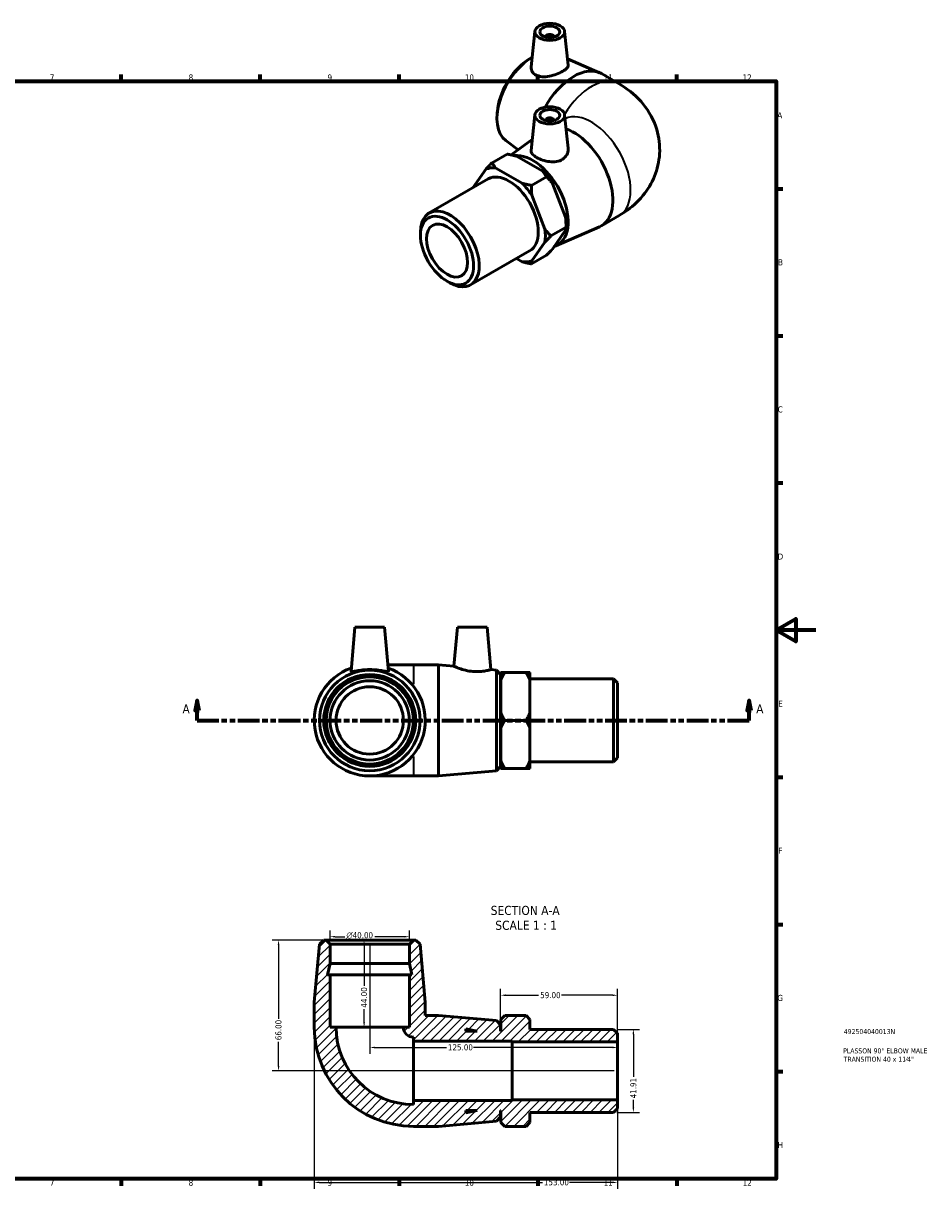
# Model space of a CAD drawing. Header units: millimetres. Extents: x -15 to 897, y -67 to 626.
# Tile 3 of 3: x 441 to 897, y 15 to 603. Entities that reach past the tile are written whole.
import ezdxf

# ---------------------------------------------------------------- set-up
doc = ezdxf.new("R2010")
doc.units = ezdxf.units.MM
doc.linetypes.add('DOUBLE_DASH_CHAIN', pattern=[1.2403, 0.6614, -0.0827, 0.1654, -0.0827, 0.1654, -0.0827])
for name, color, linetype, lineweight in [('Border (ANSI)', 7, 'Continuous', 70), ('Dimension (ANSI)', 7, 'Continuous', 25), ('Hatch (ANSI)', 7, 'Continuous', 18), ('Section Line (ANSI)', 7, 'DOUBLE_DASH_CHAIN', 70), ('Symbol (ANSI)', 7, 'Continuous', 25), ('Title (ISO)', 7, 'Continuous', 50), ('Visible (ANSI)', 7, 'Continuous', 50), ('Visible Narrow (ANSI)', 7, 'Continuous', 35)]:
    doc.layers.add(name, color=color, linetype=linetype, lineweight=lineweight)
doc.styles.add('Label Text (ANSI)', font='tahoma.ttf')
doc.styles.add('Note Text (ANSI)', font='tahoma.ttf')
doc.styles.add('Note Text (ISO)', font='tahoma.ttf')
doc.dimstyles.new('Default - mm (ANSI)', dxfattribs={"dimtxt": 3.048, "dimasz": 2.5, "dimexe": 3.175, "dimexo": 1.6002, "dimgap": 0.8, "dimtad": 0, "dimtoh": 1, "dimrnd": 1e-08, "dimzin": 4, "dimdsep": 46, "dimtxsty": 'Note Text (ANSI)', "dimcen": 0.09, "dimdle": 10, "dimclrd": 256, "dimclre": 256, "dimclrt": 256, "dimadec": 1, "dimazin": 1, "dimtfac": 1, "dimtofl": 0, "dimtmove": 0, "dimatfit": 3, "dimfxl": 1, "dimtolj": 1, "dimtzin": 4, "dimlwd": -1, "dimlwe": -1, "dimarcsym": 0})

# ---------------------------------------------------------------- blocks, each defined once
blk = doc.blocks.new('Borders Default Border')
at = {"layer": 'Border (ANSI)'}
for p, q in [((490.58, 574), (490.58, 577.45)), ((560.67, 574), (560.67, 577.45)), ((630.75, 574), (630.75, 577.45)), ((700.83, 574), (700.83, 577.45)), ((770.92, 574), (770.92, 577.45)), ((821, 519.75), (824.45, 519.75)), ((821, 445.5), (824.45, 445.5)), ((821, 371.25), (824.45, 371.25)), ((821, 222.75), (824.45, 222.75)), ((821, 148.5), (824.45, 148.5)), ((821, 74.25), (824.45, 74.25)), ((490.58, 20), (490.58, 16.55)), ((560.67, 20), (560.67, 16.55)), ((630.75, 20), (630.75, 16.55)), ((700.83, 20), (700.83, 16.55)), ((770.92, 20), (770.92, 16.55))]:
    blk.add_line(p, q, dxfattribs=at)
at = {"layer": 'Border (ANSI)', "flags": 128}
for points in [[(20, 20), (20, 574), (821, 574), (821, 20), (20, 20)], [(841, 297), (821, 297), (831, 302.77), (831, 291.23), (821, 297)]]:
    blk.add_lwpolyline(points, dxfattribs=at)
at = {"layer": 'Border (ANSI)', "color": 230, "true_color": 0xff0080, "attachment_point": 7, "style": 'Note Text (ANSI)'}
for s, insert, char_height in [('7', (454.6, 574.4), 3.05), ('8', (524.63, 574.33), 3.05), ('9', (594.7, 574.34), 3.05), ('10', (663.96, 574.34), 3.048), ('11', (734.04, 574.4), 3.048), ('12', (804.13, 574.4), 3.048), ('A', (821.63, 555.35), 3.05), ('B', (821.99, 481.1), 3.05), ('C', (821.8, 406.8), 3.05), ('D', (821.81, 332.6), 3.05), ('E', (822.05, 258.35), 3.05), ('F', (822.14, 184.1), 3.05), ('G', (821.66, 109.79), 3.05), ('H', (821.81, 35.6), 3.05), ('7', (454.6, 16.55), 3.05), ('8', (524.63, 16.48), 3.05), ('9', (594.7, 16.49), 3.05), ('10', (663.96, 16.49), 3.048), ('11', (734.04, 16.55), 3.048), ('12', (804.13, 16.55), 3.048)]:
    blk.add_mtext(s, dxfattribs=dict(at, insert=insert, char_height=char_height))
blk = doc.blocks.new('Title Blocks ISO')
at = {"layer": 'Title (ISO)', "color": 232, "true_color": 0xca0064, "style": 'Note Text (ISO)'}
for tag, p in [('PART_NUMBER_001', (34.16, 73.13)), ('DESCRIPTION_001', (33.84, 63.4)), ('DESCRIPTION_002', (34.09, 59.18))]:
    blk.add_attdef(tag, p, '', height=2.5, dxfattribs=at)
blk = doc.blocks.new('2dTransSection0')
at = {"layer": 'Section Line (ANSI)', "linetype": 'Continuous'}
for p, q in [((528.86, 261.43), (527.86, 256.43)), ((528.86, 256.43), (528.86, 261.43)), ((529.86, 256.43), (528.86, 261.43)), ((807.47, 261.43), (806.47, 256.43)), ((807.47, 256.43), (807.47, 261.43)), ((808.47, 256.43), (807.47, 261.43)), ((527.86, 256.43), (529.86, 256.43)), ((528.86, 251.43), (528.86, 256.43)), ((806.47, 256.43), (808.47, 256.43)), ((807.47, 251.43), (807.47, 256.43)), ((528.86, 251.43), (539.85, 251.43)), ((796.48, 251.43), (807.47, 251.43))]:
    blk.add_line(p, q, dxfattribs=at)
at = {"layer": 'Section Line (ANSI)', "linetype": 'DOUBLE_DASH_CHAIN', "ltscale": 16.597679}
blk.add_line((528.86, 251.43), (807.47, 251.43), dxfattribs=at)
at = {"layer": 'Section Line (ANSI)', "linetype": 'Continuous', "flags": 128}
for points in [[(529.86, 256.43), (528.86, 261.43), (527.86, 256.43), (529.86, 256.43)], [(808.47, 256.43), (807.47, 261.43), (806.47, 256.43), (808.47, 256.43)]]:
    blk.add_lwpolyline(points, dxfattribs=at)
at = {"layer": 'Section Line (ANSI)'}
for points in [[(529.86, 256.43), (528.86, 261.43), (527.86, 256.43), (529.86, 256.43)], [(808.47, 256.43), (807.47, 261.43), (806.47, 256.43), (808.47, 256.43)]]:
    blk.add_solid(points, dxfattribs=at)
at = {"layer": 'Section Line (ANSI)', "char_height": 4.57, "attachment_point": 7, "style": 'Label Text (ANSI)'}
for insert in [(521.5, 254.93), (810.94, 254.93)]:
    blk.add_mtext('A', dxfattribs=dict(at, insert=insert))
blk = doc.blocks.new('*D7')
at = {"layer": 'Defpoints', "color": 0, "transparency": 16777216}
for p in [(595.98, 142.26), (595.98, 138.56), (635.98, 138.56)]:
    blk.add_point(p, dxfattribs=at)
at = {"layer": 'Dimension (ANSI)', "transparency": 16777216}
for p, q in [((595.98, 140.16), (595.98, 145.44)), ((598.48, 142.26), (603.4, 142.26)), ((633.48, 142.26), (618.55, 142.26)), ((635.98, 140.16), (635.98, 145.44))]:
    blk.add_line(p, q, dxfattribs=at)
for points in [[(598.48, 142.68), (598.48, 141.85), (595.98, 142.26)], [(633.48, 142.68), (633.48, 141.85), (635.98, 142.26)]]:
    blk.add_solid(points, dxfattribs=at)
at = {"layer": 'Dimension (ANSI)', "color": 230, "true_color": 0xff0080, "transparency": 16777216, "insert": (604.2, 144.56), "char_height": 3.048, "attachment_point": 1, "style": 'Note Text (ANSI)'}
blk.add_mtext('\\A1;\\fAIGDT|b0|i0;\\H3.0480;\\ln\\fTahoma|b0|i0;\\H3.0480;40.00', dxfattribs=at)
blk = doc.blocks.new('*D8')
at = {"layer": 'Defpoints', "color": 0, "transparency": 16777216}
for p in [(593.98, 140.56), (569.98, 74.56), (740.98, 74.56)]:
    blk.add_point(p, dxfattribs=at)
at = {"layer": 'Dimension (ANSI)', "transparency": 16777216}
for p, q in [((592.38, 140.56), (566.81, 140.56)), ((569.98, 138.06), (569.98, 100.9)), ((569.98, 77.06), (569.98, 89.22)), ((739.38, 74.56), (566.81, 74.56))]:
    blk.add_line(p, q, dxfattribs=at)
for points in [[(569.56, 138.06), (570.4, 138.06), (569.98, 140.56)], [(569.56, 77.06), (570.4, 77.06), (569.98, 74.56)]]:
    blk.add_solid(points, dxfattribs=at)
at = {"layer": 'Dimension (ANSI)', "color": 230, "true_color": 0xff0080, "transparency": 16777216, "insert": (568.39, 90.02), "char_height": 3.048, "attachment_point": 1, "rotation": 90, "style": 'Note Text (ANSI)'}
blk.add_mtext('\\A1;66.00', dxfattribs=at)
blk = doc.blocks.new('*D9')
at = {"layer": 'Defpoints', "color": 0, "transparency": 16777216}
for p in [(587.98, 96.56), (740.98, 59.89), (740.98, 18.26)]:
    blk.add_point(p, dxfattribs=at)
at = {"layer": 'Dimension (ANSI)', "transparency": 16777216}
for p, q in [((587.98, 94.96), (587.98, 15.09)), ((740.98, 58.29), (740.98, 15.09)), ((590.48, 18.26), (703.07, 18.26)), ((738.48, 18.26), (716.75, 18.26))]:
    blk.add_line(p, q, dxfattribs=at)
for points in [[(590.48, 18.68), (590.48, 17.85), (587.98, 18.26)], [(738.48, 18.68), (738.48, 17.85), (740.98, 18.26)]]:
    blk.add_solid(points, dxfattribs=at)
at = {"layer": 'Dimension (ANSI)', "color": 230, "true_color": 0xff0080, "transparency": 16777216, "insert": (703.87, 19.85), "char_height": 3.048, "attachment_point": 1, "style": 'Note Text (ANSI)'}
blk.add_mtext('\\A1;153.00', dxfattribs=at)
blk = doc.blocks.new('*D10')
at = {"layer": 'Defpoints', "color": 0, "transparency": 16777216}
for p in [(738.98, 95.51), (738.98, 53.6), (748.98, 53.6)]:
    blk.add_point(p, dxfattribs=at)
at = {"layer": 'Dimension (ANSI)', "transparency": 16777216}
for p, q in [((740.58, 95.51), (752.16, 95.51)), ((748.98, 93.01), (748.98, 71.51)), ((748.98, 56.1), (748.98, 59.9)), ((740.58, 53.6), (752.16, 53.6))]:
    blk.add_line(p, q, dxfattribs=at)
for points in [[(748.56, 93.01), (749.4, 93.01), (748.98, 95.51)], [(748.56, 56.1), (749.4, 56.1), (748.98, 53.6)]]:
    blk.add_solid(points, dxfattribs=at)
at = {"layer": 'Dimension (ANSI)', "color": 230, "true_color": 0xff0080, "transparency": 16777216, "insert": (747.4, 60.7), "char_height": 3.048, "attachment_point": 1, "rotation": 90, "style": 'Note Text (ANSI)'}
blk.add_mtext('\\A1;41.91', dxfattribs=at)
blk = doc.blocks.new('*D11')
at = {"layer": 'Defpoints', "color": 0, "transparency": 16777216}
for p in [(615.98, 140.56), (613.15, 96.56), (615.98, 96.56)]:
    blk.add_point(p, dxfattribs=at)
at = {"layer": 'Dimension (ANSI)', "transparency": 16777216}
for p, q in [((613.15, 138.06), (613.15, 117.44)), ((613.15, 99.06), (613.15, 105.67))]:
    blk.add_line(p, q, dxfattribs=at)
for points in [[(612.73, 138.06), (613.56, 138.06), (613.15, 140.56)], [(612.73, 99.06), (613.56, 99.06), (613.15, 96.56)]]:
    blk.add_solid(points, dxfattribs=at)
at = {"layer": 'Dimension (ANSI)', "color": 230, "true_color": 0xff0080, "transparency": 16777216, "insert": (611.56, 106.47), "char_height": 3.048, "attachment_point": 1, "rotation": 90, "style": 'Note Text (ANSI)'}
blk.add_mtext('\\A1;44.00', dxfattribs=at)
blk = doc.blocks.new('*D12')
at = {"layer": 'Defpoints', "color": 0, "transparency": 16777216}
for p in [(681.98, 112.73), (681.98, 97.76), (740.98, 89.23)]:
    blk.add_point(p, dxfattribs=at)
at = {"layer": 'Dimension (ANSI)', "transparency": 16777216}
for p, q in [((681.98, 99.36), (681.98, 115.9)), ((684.48, 112.73), (701.18, 112.73)), ((738.48, 112.73), (712.78, 112.73)), ((740.98, 90.83), (740.98, 115.9))]:
    blk.add_line(p, q, dxfattribs=at)
for points in [[(684.48, 113.14), (684.48, 112.31), (681.98, 112.73)], [(738.48, 113.14), (738.48, 112.31), (740.98, 112.73)]]:
    blk.add_solid(points, dxfattribs=at)
at = {"layer": 'Dimension (ANSI)', "color": 230, "true_color": 0xff0080, "transparency": 16777216, "insert": (701.98, 114.31), "char_height": 3.048, "attachment_point": 1, "style": 'Note Text (ANSI)'}
blk.add_mtext('\\A1;59.00', dxfattribs=at)
blk = doc.blocks.new('*D13')
at = {"layer": 'Defpoints', "color": 0, "transparency": 16777216}
for p in [(615.98, 140.56), (615.98, 86.36), (740.98, 74.56)]:
    blk.add_point(p, dxfattribs=at)
at = {"layer": 'Dimension (ANSI)', "transparency": 16777216}
for p, q in [((615.98, 138.96), (615.98, 83.18)), ((618.48, 86.36), (654.64, 86.36)), ((738.48, 86.36), (668.32, 86.36))]:
    blk.add_line(p, q, dxfattribs=at)
for points in [[(618.48, 86.78), (618.48, 85.94), (615.98, 86.36)], [(738.48, 86.78), (738.48, 85.94), (740.98, 86.36)]]:
    blk.add_solid(points, dxfattribs=at)
at = {"layer": 'Dimension (ANSI)', "color": 230, "true_color": 0xff0080, "transparency": 16777216, "insert": (655.44, 87.95), "char_height": 3.048, "attachment_point": 1, "style": 'Note Text (ANSI)'}
blk.add_mtext('\\A1;125.00', dxfattribs=at)

msp = doc.modelspace()

# ---------------------------------------------------------------- hatches: boundary and pattern name
at = {"layer": 'Hatch (ANSI)'}
h = msp.add_hatch(dxfattribs=at)
h.set_pattern_fill('ANSI31', color=256, scale=25.4, style=0)
h.set_pattern_definition([(45, (0, 0), (-2.245064, 2.245064), [])])
edge = h.paths.add_edge_path()
edge.add_line((635.98, 122.957), (635.98, 96.557))
edge.add_line((635.98, 96.557), (632.98, 96.557))
edge.add_ellipse((637.98, 96.557), major_axis=(-5, 0), ratio=1, start_angle=0, end_angle=90)
edge.add_line((637.98, 91.557), (637.98, 89.557))
edge.add_line((637.98, 89.557), (687.88, 89.557))
edge.add_line((687.88, 89.557), (687.88, 89.226))
edge.add_line((687.88, 89.226), (740.98, 89.226))
edge.add_line((740.98, 89.226), (740.98, 93.512))
edge.add_line((740.98, 93.512), (738.98, 95.512))
edge.add_line((738.98, 95.512), (696.83, 95.512))
edge.add_line((696.83, 95.512), (696.83, 100.557))
edge.add_line((696.83, 100.557), (694.83, 102.557))
edge.add_line((694.83, 102.557), (684.08, 102.557))
edge.add_line((684.08, 102.557), (682.08, 100.557))
edge.add_line((682.08, 100.557), (682.08, 94.557))
edge.add_line((682.08, 94.557), (681.98, 94.557))
edge.add_line((681.98, 94.557), (681.98, 97.757))
edge.add_line((681.98, 97.757), (679.988, 99.935))
edge.add_line((679.988, 99.935), (650.647, 102.557))
edge.add_line((650.647, 102.557), (643.98, 102.557))
edge.add_line((643.98, 102.557), (643.98, 109.224))
edge.add_line((643.98, 109.224), (641.358, 138.565))
edge.add_line((641.358, 138.565), (639.18, 140.557))
edge.add_line((639.18, 140.557), (637.98, 140.557))
edge.add_line((637.98, 140.557), (635.98, 138.557))
edge.add_line((635.98, 138.557), (635.98, 128.824))
edge.add_line((635.98, 128.824), (637.227, 122.957))
edge.add_line((637.227, 122.957), (635.98, 122.957))
h.paths.add_polyline_path([(664.38, 95.804), (670.247, 94.557), (664.38, 94.557)], flags=0)
edge = h.paths.add_edge_path()
edge.add_ellipse((637.98, 96.557), major_axis=(-50, 0), ratio=1, start_angle=0, end_angle=90)
edge.add_line((637.98, 46.557), (650.647, 46.557))
edge.add_line((650.647, 46.557), (679.988, 49.179))
edge.add_line((679.988, 49.179), (681.98, 51.357))
edge.add_line((681.98, 51.357), (681.98, 54.557))
edge.add_line((681.98, 54.557), (682.08, 54.557))
edge.add_line((682.08, 54.557), (682.08, 48.557))
edge.add_line((682.08, 48.557), (684.08, 46.557))
edge.add_line((684.08, 46.557), (694.83, 46.557))
edge.add_line((694.83, 46.557), (696.83, 48.557))
edge.add_line((696.83, 48.557), (696.83, 53.602))
edge.add_line((696.83, 53.602), (738.98, 53.602))
edge.add_line((738.98, 53.602), (740.98, 55.602))
edge.add_line((740.98, 55.602), (740.98, 59.889))
edge.add_line((740.98, 59.889), (687.88, 59.889))
edge.add_line((687.88, 59.889), (687.88, 59.557))
edge.add_line((687.88, 59.557), (637.98, 59.557))
edge.add_line((637.98, 59.557), (637.98, 57.557))
edge.add_ellipse((637.98, 96.557), major_axis=(0, -39), ratio=1, start_angle=270, end_angle=360, ccw=False)
edge.add_line((598.98, 96.557), (595.98, 96.557))
edge.add_line((595.98, 96.557), (595.98, 122.957))
edge.add_line((595.98, 122.957), (594.733, 122.957))
edge.add_line((594.733, 122.957), (595.98, 128.824))
edge.add_line((595.98, 128.824), (595.98, 138.557))
edge.add_line((595.98, 138.557), (593.98, 140.557))
edge.add_line((593.98, 140.557), (592.78, 140.557))
edge.add_line((592.78, 140.557), (590.602, 138.565))
edge.add_line((590.602, 138.565), (587.98, 109.224))
edge.add_line((587.98, 109.224), (587.98, 96.557))
h.paths.add_polyline_path([(670.247, 54.557), (664.38, 53.31), (664.38, 54.557)], flags=0)

# ---------------------------------------------------------------- linework, layer by layer
at = {"layer": 'Visible (ANSI)'}
for p, q in [((699.334, 599.203), (697.421, 581.353)), ((704.82, 596.484), (704.82, 596.298)), ((708.82, 596.484), (708.82, 596.298)), ((714.306, 599.203), (716.13, 582.189)), ((695.028, 584.234), (696.279, 585.104)), ((715.788, 585.376), (731.921, 578.303)), ((732.837, 577.84), (741.794, 572.683)), ((680.383, 558.804), (680.259, 557.286)), ((699.334, 557.099), (697.408, 539.131)), ((704.82, 554.38), (704.82, 554.194)), ((708.82, 554.38), (708.82, 554.194)), ((714.306, 557.099), (716.105, 540.314)), ((684.673, 544.039), (690.93, 539.46)), ((687.348, 536.838), (697.998, 544.632)), ((685.324, 537.255), (677.723, 532.878)), ((690.004, 536.189), (703.271, 528.549)), ((674.675, 529.733), (668.042, 520.27)), ((692.841, 522.543), (679.575, 530.182)), ((645.946, 507.534), (675.751, 524.697)), ((697.522, 521.476), (705.123, 525.854)), ((708.17, 522.457), (714.804, 505.354)), ((704.374, 499.348), (697.741, 516.451)), ((732.837, 501.079), (741.794, 506.237)), ((707.421, 495.951), (715.022, 500.328)), ((709.951, 490.985), (731.921, 500.617)), ((715.022, 501.957), (715.022, 500.328)), ((641.586, 496.279), (641.586, 497.908)), ((714.804, 498.813), (708.17, 489.349)), ((666.861, 471.216), (696.665, 488.379)), ((697.741, 483.343), (704.374, 492.807)), ((689.991, 484.535), (692.841, 482.894)), ((705.123, 486.205), (697.522, 481.827)), ((654.937, 473.094), (656.346, 472.276)), ((608.48, 298.427), (606.532, 276.162)), ((608.48, 298.427), (623.48, 298.427)), ((623.48, 298.427), (625.428, 276.162)), ((660.18, 298.427), (658.457, 278.729)), ((660.18, 298.427), (675.18, 298.427)), ((675.18, 298.427), (677.049, 277.068)), ((637.98, 279.427), (625.143, 279.427)), ((650.647, 279.427), (637.98, 279.427)), ((650.647, 279.427), (650.647, 223.427)), ((658.457, 278.729), (650.647, 279.427)), ((679.988, 276.805), (677.049, 277.068)), ((679.988, 226.049), (679.988, 276.805)), ((681.98, 274.627), (679.988, 276.805)), ((681.98, 274.627), (681.98, 228.227)), ((682.08, 271.427), (681.98, 271.427)), ((682.08, 271.676), (682.08, 275.676)), ((682.08, 255.428), (682.08, 271.676)), ((684.08, 275.676), (694.83, 275.676)), ((696.83, 275.676), (696.83, 271.676)), ((738.98, 272.382), (696.83, 272.382)), ((696.83, 271.676), (696.83, 255.428)), ((738.98, 230.472), (738.98, 272.382)), ((740.98, 270.382), (738.98, 272.382)), ((740.98, 270.382), (740.98, 232.472)), ((682.08, 247.427), (682.08, 255.428)), ((696.83, 255.428), (696.83, 247.427)), ((682.08, 231.179), (682.08, 247.427)), ((684.08, 251.427), (694.83, 251.427)), ((696.83, 247.427), (696.83, 231.179)), ((682.08, 231.427), (681.98, 231.427)), ((682.08, 227.179), (682.08, 231.179)), ((696.83, 231.179), (696.83, 227.179)), ((738.98, 230.472), (696.83, 230.472)), ((740.98, 232.472), (738.98, 230.472)), ((679.988, 226.049), (650.647, 223.427)), ((681.98, 228.227), (679.988, 226.049)), ((684.08, 227.179), (694.83, 227.179)), ((615.98, 223.427), (637.98, 223.427)), ((650.647, 223.427), (637.98, 223.427)), ((590.602, 138.565), (587.98, 109.224)), ((592.78, 140.557), (590.602, 138.565)), ((593.98, 140.557), (592.78, 140.557)), ((595.98, 138.557), (593.98, 140.557)), ((637.98, 140.557), (593.98, 140.557)), ((595.98, 128.824), (595.98, 138.557)), ((595.98, 138.557), (635.98, 138.557)), ((637.98, 140.557), (635.98, 138.557)), ((635.98, 138.557), (635.98, 128.824)), ((639.18, 140.557), (637.98, 140.557)), ((641.358, 138.565), (639.18, 140.557)), ((643.98, 109.224), (641.358, 138.565)), ((594.733, 122.957), (595.98, 128.824)), ((595.98, 128.824), (635.98, 128.824)), ((635.98, 128.824), (637.227, 122.957)), ((595.98, 122.957), (594.733, 122.957)), ((595.98, 96.557), (595.98, 122.957)), ((595.98, 122.957), (635.98, 122.957)), ((635.98, 122.957), (635.98, 96.557)), ((637.227, 122.957), (635.98, 122.957)), ((587.98, 109.224), (587.98, 96.557)), ((643.98, 102.557), (643.98, 109.224)), ((650.647, 102.557), (643.98, 102.557)), ((679.988, 99.935), (650.647, 102.557)), ((684.08, 102.557), (682.08, 100.557)), ((682.08, 100.557), (682.08, 94.557)), ((684.08, 102.557), (694.83, 102.557)), ((696.83, 100.557), (694.83, 102.557)), ((696.83, 95.512), (696.83, 100.557)), ((598.98, 96.557), (595.98, 96.557)), ((598.98, 96.557), (632.98, 96.557)), ((635.98, 96.557), (632.98, 96.557)), ((664.38, 95.804), (670.247, 94.557)), ((664.38, 94.557), (664.38, 95.804)), ((670.247, 94.557), (664.38, 94.557)), ((681.98, 97.757), (679.988, 99.935)), ((681.98, 94.557), (681.98, 97.757)), ((682.08, 94.557), (681.98, 94.557)), ((738.98, 95.512), (696.83, 95.512)), ((740.98, 93.512), (738.98, 95.512)), ((637.98, 91.557), (637.98, 89.557)), ((637.98, 89.557), (687.88, 89.557)), ((637.98, 89.557), (637.98, 59.557)), ((687.88, 89.557), (687.88, 89.226)), ((687.88, 89.226), (740.98, 89.226)), ((687.88, 89.226), (687.88, 59.889)), ((740.98, 89.226), (740.98, 93.512)), ((740.98, 89.226), (740.98, 59.889)), ((687.88, 59.557), (637.98, 59.557)), ((637.98, 59.557), (637.98, 57.557)), ((740.98, 59.889), (687.88, 59.889)), ((687.88, 59.889), (687.88, 59.557)), ((740.98, 55.602), (740.98, 59.889)), ((670.247, 54.557), (664.38, 53.31)), ((664.38, 53.31), (664.38, 54.557)), ((664.38, 54.557), (670.247, 54.557)), ((681.98, 51.357), (681.98, 54.557)), ((681.98, 54.557), (682.08, 54.557)), ((682.08, 54.557), (682.08, 48.557)), ((696.83, 48.557), (696.83, 53.602)), ((696.83, 53.602), (738.98, 53.602)), ((738.98, 53.602), (740.98, 55.602)), ((650.647, 46.557), (679.988, 49.179)), ((679.988, 49.179), (681.98, 51.357)), ((682.08, 48.557), (684.08, 46.557)), ((694.83, 46.557), (696.83, 48.557)), ((637.98, 46.557), (650.647, 46.557)), ((694.83, 46.557), (684.08, 46.557))]:
    msp.add_line(p, q, dxfattribs=at)
for radius in [25.378, 23.2, 22, 20, 17]:
    msp.add_circle((615.98, 251.427), radius, dxfattribs=at)
for centre, radius, start, end in [((615.98, 251.427), 28, 109.401924, 70.598076), ((637.98, 96.557), 50, 180, 270), ((637.98, 96.557), 39, 180, 270), ((637.98, 96.557), 5, 180, 270)]:
    msp.add_arc(centre, radius, start, end, dxfattribs=at)
for centre, major_axis, ratio in [((706.82, 598.937), (-7.5, 0), 0.5758617), ((706.82, 598.937), (-5, 0), 0.5758617), ((706.82, 556.833), (-7.5, 0), 0.5758617), ((706.82, 556.833), (-5, 0), 0.5758617), ((654.989, 488.56), (-9.459, 16.426), 0.5780931), ((654.989, 488.56), (-7.32, 12.711), 0.5780931)]:
    msp.add_ellipse(centre, major_axis=major_axis, ratio=ratio, dxfattribs=at)
for centre, major_axis, ratio, start_param, end_param in [((706.82, 596.484), (-2, 0), 0.5758617, 2.9729035, 6.4518745), ((698.117, 565.524), (-12.664, -21.992), 0.5780931, 3.9351127, 6.2198326), ((696.708, 566.335), (-11.578, -20.105), 0.5780931, 4.027685, 5.397093), ((718.864, 553.576), (13.973, 24.264), 0.5780931, 0, 1.6006529), ((706.82, 554.38), (2, 0), 0.5758617, 6.1144961, 9.5934671), ((718.864, 525.344), (13.973, -24.264), 0.5780931, 6.2198326, 8.8342961), ((698.117, 513.396), (12.664, -21.992), 0.5780931, 6.1576, 9.186205), ((686.208, 506.538), (-12.975, 22.531), 0.5780931, 5.8688477, 6.1777916), ((686.208, 506.538), (-10.457, 18.159), 0.5780931, 3.1415927, 6.2831853), ((696.638, 512.544), (-12.975, 22.531), 0.5780931, 4.8216501, 5.130594), ((686.208, 506.538), (-12.975, 22.531), 0.5780931, 0.6328599, 0.6334983), ((686.208, 506.538), (12.975, -22.531), 0.5780931, 1.6800575, 1.9890014), ((656.403, 489.375), (10.457, -18.159), 0.5780931, 5.4958534, 10.2121098), ((696.638, 512.544), (-12.975, 22.531), 0.5780931, 3.9289245, 4.0833965), ((686.208, 506.538), (12.975, -22.531), 0.5780931, 0.6328599, 0.9418038), ((686.208, 506.538), (12.975, -22.531), 0.5780931, 5.8688477, 6.1777916)]:
    msp.add_ellipse(centre, major_axis=major_axis, ratio=ratio, start_param=start_param, end_param=end_param, dxfattribs=at)
for points, knots in [([(699.88, 577.012), (699.094, 577.416), (698.423, 578.014), (697.562, 579.444), (697.37, 580.271), (697.402, 581.149), (697.41, 581.251), (697.421, 581.353)], [0, 0, 0, 0, 0.34597913, 0.34597913, 0.69195827, 0.69195827, 0.73686472, 0.73686472, 0.73686472, 0.73686472]), ([(716.13, 582.189), (716.135, 582.141), (716.138, 582.092), (716.135, 581.604), (715.899, 581.116), (714.931, 580.1), (714.197, 579.57), (712.487, 578.584), (711.409, 578.072), (709.072, 577.184), (707.812, 576.811), (705.435, 576.329), (704.156, 576.192), (701.801, 576.314), (700.725, 576.578), (699.88, 577.012)], [3.4810815, 3.4810815, 3.4810815, 3.4810815, 3.5212167, 3.5212167, 3.884102, 3.884102, 4.2469874, 4.2469874, 4.6098728, 4.6098728, 4.9727581, 4.9727581, 5.3441517, 5.3441517, 5.7155452, 5.7155452, 5.7155452, 5.7155452]), ([(741.794, 572.683), (745.621, 570.479), (749.407, 567.642), (755.829, 560.384), (758.547, 556.148), (761.611, 547.315), (762.333, 543.078), (762.191, 534.923), (761.445, 531.039), (758.846, 523.734), (756.935, 520.384), (752.156, 514.052), (749.183, 511.301), (744.71, 508.017), (743.258, 507.08), (741.794, 506.237)], [4.712389, 4.712389, 4.712389, 4.712389, 5.0265482, 5.0265482, 5.3006278, 5.3006278, 5.5077923, 5.5077923, 5.6998778, 5.6998778, 5.9078005, 5.9078005, 6.163026, 6.163026, 6.2831853, 6.2831853, 6.2831853, 6.2831853]), ([(713.236, 534.606), (712.398, 534.075), (711.345, 533.681), (709.062, 533.3), (707.832, 533.308), (705.536, 533.579), (704.311, 533.861), (702.051, 534.614), (701.017, 535.082), (699.374, 536.029), (698.656, 536.57), (697.683, 537.678), (697.427, 538.248), (697.393, 538.903), (697.396, 539.016), (697.409, 539.131)], [0, 0, 0, 0, 0.3459791, 0.3459791, 0.6919583, 0.6919583, 1.0405865, 1.0405865, 1.3892148, 1.3892148, 1.7378431, 1.7378431, 2.0864714, 2.0864714, 2.1573919, 2.1573919, 2.1573919, 2.1573919]), ([(716.104, 540.314), (716.126, 540.118), (716.137, 539.922), (716.14, 538.794), (715.899, 537.782), (714.897, 535.971), (714.136, 535.176), (713.236, 534.606)], [4.89591739, 4.89591739, 4.89591739, 4.89591739, 4.97275813, 4.97275813, 5.34415166, 5.34415166, 5.71554519, 5.71554519, 5.71554519, 5.71554519]), ([(625.424, 276.128), (625.387, 276.033), (625.117, 276.023), (624.113, 276.164), (623.378, 276.309), (621.714, 276.6), (620.667, 276.765), (618.381, 277.001), (617.142, 277.068), (614.818, 277.068), (613.579, 277.001), (611.294, 276.765), (610.247, 276.6), (608.582, 276.309), (607.848, 276.164), (606.843, 276.023), (606.573, 276.033), (606.533, 276.139), (606.531, 276.15), (606.533, 276.162)], [0, 0, 0, 0, 0.3459791, 0.3459791, 0.6919583, 0.6919583, 1.0405865, 1.0405865, 1.3892148, 1.3892148, 1.7378431, 1.7378431, 2.0864714, 2.0864714, 2.4324505, 2.4324505, 2.7784296, 2.7784296, 2.8154301, 2.8154301, 2.8154301, 2.8154301]), ([(677.049, 277.068), (677.049, 277.068), (676.825, 277.001), (675.916, 276.765), (675.23, 276.6), (673.647, 276.309), (672.641, 276.164), (670.418, 276.023), (669.199, 276.033), (666.818, 276.231), (665.518, 276.445), (663.144, 277.002), (662.069, 277.339), (660.392, 277.925), (659.668, 278.216), (658.7, 278.62), (658.457, 278.729), (658.457, 278.729)], [1.3892148, 1.3892148, 1.3892148, 1.3892148, 1.7378431, 1.7378431, 2.0864714, 2.0864714, 2.4324505, 2.4324505, 2.7784296, 2.7784296, 3.1498232, 3.1498232, 3.5212167, 3.5212167, 3.884102, 3.884102, 4.2469874, 4.2469874, 4.2469874, 4.2469874])]:
    msp.add_open_spline(points, degree=3, knots=knots, dxfattribs=at)
for points, weights in [([(685.324, 537.255), (687.864, 536.767), (690.004, 536.189)], [1, 1.00367876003, 1]), ([(677.723, 532.878), (676.029, 531.182), (674.675, 529.733)], [1, 1.00367876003, 1]), ([(679.575, 530.182), (678.569, 531.415), (677.723, 532.878)], [1, 1.00367876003, 1]), ([(703.271, 528.549), (704.276, 527.317), (705.123, 525.854)], [1, 1.00367876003, 1]), ([(705.123, 525.854), (706.817, 524.158), (708.17, 522.457)], [1, 1.00367876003, 1]), ([(668.042, 520.27), (668.04, 520.263), (668.038, 520.256)], [1, 1.00003103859, 1.00006155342]), ([(697.522, 521.476), (694.981, 521.964), (692.841, 522.543)], [1, 1.00367876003, 1]), ([(697.741, 516.451), (697.522, 518.805), (697.522, 521.476)], [1, 1.00367876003, 1]), ([(714.804, 505.354), (715.022, 502.999), (715.022, 500.328)], [1, 1.00367876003, 1]), ([(715.022, 500.328), (715.022, 499.608), (714.804, 498.813)], [1, 1.00367876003, 1]), ([(707.421, 495.951), (705.727, 497.647), (704.374, 499.348)], [1, 1.00367876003, 1]), ([(704.374, 492.807), (705.727, 494.255), (707.421, 495.951)], [1, 1.00367876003, 1]), ([(708.17, 489.349), (706.817, 487.9), (705.123, 486.205)], [1, 1.00367876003, 1]), ([(692.841, 482.894), (694.981, 482.315), (697.522, 481.827)], [1, 1.00367876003, 1]), ([(697.522, 481.827), (697.522, 482.548), (697.741, 483.343)], [1, 1.00367876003, 1]), ([(682.08, 271.676), (682.883, 273.602), (684.08, 275.676)], [1, 1.00367876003, 1]), ([(684.08, 275.676), (682.883, 275.676), (682.08, 275.676)], [1, 1.00367876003, 1]), ([(694.83, 275.676), (696.028, 273.602), (696.83, 271.676)], [1, 1.00367876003, 1]), ([(696.83, 275.676), (696.028, 275.676), (694.83, 275.676)], [1, 1.00367876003, 1]), ([(684.08, 251.427), (682.883, 253.502), (682.08, 255.428)], [1, 1.00367876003, 1]), ([(696.83, 255.428), (696.028, 253.502), (694.83, 251.427)], [1, 1.00367876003, 1]), ([(682.08, 247.427), (682.883, 249.353), (684.08, 251.427)], [1, 1.00367876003, 1]), ([(694.83, 251.427), (696.028, 249.353), (696.83, 247.427)], [1, 1.00367876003, 1]), ([(684.08, 227.179), (682.883, 229.253), (682.08, 231.179)], [1, 1.00367876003, 1]), ([(696.83, 231.179), (696.028, 229.253), (694.83, 227.179)], [1, 1.00367876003, 1]), ([(682.08, 227.179), (682.883, 227.179), (684.08, 227.179)], [1, 1.00367876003, 1]), ([(694.83, 227.179), (696.028, 227.179), (696.83, 227.179)], [1, 1.00367876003, 1])]:
    msp.add_rational_spline(points, weights, degree=2, dxfattribs=at)
msp.add_open_spline([(625.428, 276.162), (625.429, 276.15), (625.428, 276.139), (625.424, 276.128)], degree=3, dxfattribs=at)
at = {"layer": 'Visible Narrow (ANSI)'}
for p, q in [((637.98, 279.399), (637.98, 269.724)), ((637.98, 233.131), (637.98, 223.456))]:
    msp.add_line(p, q, dxfattribs=at)
for centre, major_axis, start_param, end_param in [((727.821, 548.418), (13.973, 24.264), 0, 1.5370186), ((727.821, 530.502), (-13.973, 24.264), 3.1415927, 6.2364826)]:
    msp.add_ellipse(centre, major_axis=major_axis, ratio=0.5780931, start_param=start_param, end_param=end_param, dxfattribs=at)

# ---------------------------------------------------------------- block references
msp.add_blockref('Borders Default Border', (0, 0))
msp.add_blockref('Title Blocks ISO', (821, 20)).add_auto_attribs({'PART_NUMBER_001': '492504040013N', 'DESCRIPTION_001': 'PLASSON 90° ELBOW MALE', 'DESCRIPTION_002': 'TRANSITION 40 x 11⁄4"'})
at = {"layer": 'Section Line (ANSI)'}
msp.add_blockref('2dTransSection0', (0, 0), dxfattribs=at)

# ---------------------------------------------------------------- texts
at = {"layer": 'Symbol (ANSI)', "char_height": 4.572, "attachment_point": 7, "style": 'Label Text (ANSI)'}
for s, insert in [('SECTION A-A', (677.005, 153.164)), ('SCALE 1 : 1', (679.325, 145.651))]:
    msp.add_mtext(s, dxfattribs=dict(at, insert=insert))

# ---------------------------------------------------------------- dimensions: what is measured, and where the dimension line sits
at = {"layer": 'Dimension (ANSI)'}
dim = msp.add_linear_dim(base=(595.98, 142.262), p1=(635.98, 138.557), p2=(595.98, 138.557), angle=180, text='\\fAIGDT|b0|i0;\\H3.0480;\\ln\\fTahoma|b0|i0;\\H3.0480;<>', dimstyle='Default - mm (ANSI)', override={"dimtoh": 0, "dimdec": 2, "dimtp": 0, "dimtm": 0, "dimtdec": 2, "dimatfit": 1}, dxfattribs=at)
dim.commit()
dim.dimension.update_dxf_attribs({"geometry": '*D7', "text_midpoint": (610.976, 142.262), "dimtype": 160})
for base, p1, p2, angle, override, picture, middle in [((569.98, 74.557), (593.98, 140.557), (740.98, 74.557), 90, {"dimtoh": 0, "dimdec": 2, "dimtp": 0, "dimtm": 0, "dimtdec": 2, "dimatfit": 1}, '*D8', (569.98, 95.057)), ((613.147, 96.557), (615.98, 140.557), (615.98, 96.557), 270, {"dimtoh": 0, "dimdec": 2, "dimse1": 1, "dimse2": 1, "dimtp": 0, "dimtm": 0, "dimtdec": 2, "dimatfit": 1}, '*D11', (613.147, 111.557)), ((748.98, 53.602), (738.98, 95.512), (738.98, 53.602), 90, {"dimtoh": 0, "dimdec": 2, "dimtp": 0, "dimtm": 0, "dimtdec": 2, "dimatfit": 1}, '*D10', (748.98, 65.705))]:
    dim = msp.add_linear_dim(base=base, p1=p1, p2=p2, angle=angle, dimstyle='Default - mm (ANSI)', override=override, dxfattribs=at)
    dim.commit()
    dim.dimension.update_dxf_attribs({"geometry": picture, "text_midpoint": middle, "dimtype": 160})
for base, p1, p2, override, picture, middle in [((615.98, 86.36), (740.98, 74.557), (615.98, 140.557), {"dimtoh": 0, "dimdec": 2, "dimse1": 1, "dimtp": 0, "dimtm": 0, "dimtdec": 2, "dimatfit": 1}, '*D13', (661.48, 86.36)), ((681.98, 112.725), (740.98, 89.226), (681.98, 97.757), {"dimtoh": 0, "dimdec": 2, "dimtp": 0, "dimtm": 0, "dimtdec": 2, "dimatfit": 1}, '*D12', (706.98, 112.725)), ((740.98, 18.263), (587.98, 96.557), (740.98, 59.889), {"dimtoh": 0, "dimdec": 2, "dimtp": 0, "dimtm": 0, "dimtdec": 2, "dimatfit": 1}, '*D9', (709.914, 18.263))]:
    dim = msp.add_linear_dim(base=base, p1=p1, p2=p2, dimstyle='Default - mm (ANSI)', override=override, dxfattribs=at)
    dim.commit()
    dim.dimension.update_dxf_attribs({"geometry": picture, "text_midpoint": middle, "dimtype": 160})

doc.saveas('drawing.dxf')
